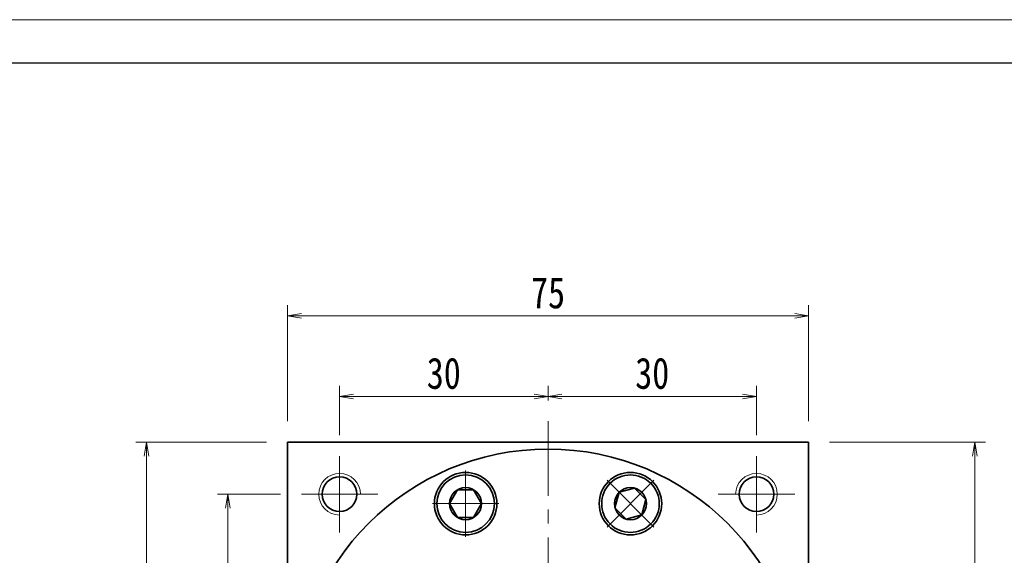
# Model space of a CAD drawing. Header units: millimetres. Extents: x -3 to 542, y 0 to 371.
# Tile 5 of 5: x 270 to 412, y 294 to 371. Entities that reach past the tile are written whole.
import ezdxf

# ---------------------------------------------------------------- set-up
doc = ezdxf.new("R2010")
doc.units = ezdxf.units.MM
doc.linetypes.add('点画线', pattern=[18, 12, -2, 2, -2])
for name, color, linetype, lineweight in [('中心线层', 1, '点画线', 18), ('图框_外框线', 7, 'Continuous', 18), ('尺寸线层', 3, 'Continuous', 18), ('粗实线层', 7, 'Continuous', 35)]:
    doc.layers.add(name, color=color, linetype=linetype, lineweight=lineweight)
doc.styles.add('宋体', font='txt', dxfattribs={"width": 0.8})
doc.dimstyles.new('A水平标注$0', dxfattribs={"dimtxt": 3.5, "dimasz": 2, "dimexe": 1.5, "dimexo": 3, "dimgap": 1.1, "dimtad": 1, "dimtoh": 1, "dimdec": 4, "dimdsep": 46, "dimtxsty": '宋体', "dimblk": 'OPEN', "dimcen": 3, "dimclrd": 3, "dimclre": 3, "dimclrt": 6, "dimadec": 0, "dimazin": 0, "dimtm": 1e-09, "dimtfac": 1, "dimtdec": 4, "dimtix": 1, "dimtmove": 0, "dimatfit": 3, "dimldrblk": 'OPEN', "dimfxl": 0, "dimlwd": 13, "dimlwe": 13, "dimarcsym": 0})

# ---------------------------------------------------------------- blocks, each defined once
blk = doc.blocks.new('_Open')
at = {"color": 0, "linetype": 'ByBlock', "lineweight": -2}
for p, q in [((-1, 0.167), (0, 0)), ((-1, -0.167), (0, 0)), ((0, 0), (-1, 0))]:
    blk.add_line(p, q, dxfattribs=at)
blk = doc.blocks.new('*D19')
at = {"layer": 'Defpoints', "color": 0}
for p in [(315.98, 317.2), (345.98, 313.61), (315.98, 308.61)]:
    blk.add_point(p, dxfattribs=at)
at = {"layer": '尺寸线层', "color": 3, "lineweight": 13}
for p, q in [((315.98, 311.61), (315.98, 318.7)), ((345.98, 316.61), (345.98, 318.7)), ((343.98, 317.2), (317.98, 317.2))]:
    blk.add_line(p, q, dxfattribs=at)
at = {"layer": '尺寸线层', "color": 3, "lineweight": 13, "xscale": 2, "yscale": 2, "zscale": 2, "rotation": 180}
blk.add_blockref('_Open', (315.98, 317.2), dxfattribs=at)
at = {"layer": '尺寸线层', "color": 3, "lineweight": 13, "xscale": 2, "yscale": 2, "zscale": 2}
blk.add_blockref('_Open', (345.98, 317.2), dxfattribs=at)
at = {"layer": '尺寸线层', "color": 6, "insert": (330.98, 320.5), "char_height": 4.5, "attachment_point": 5, "style": '宋体'}
blk.add_mtext('30', dxfattribs=at)
blk = doc.blocks.new('*D20')
at = {"layer": 'Defpoints', "color": 0}
for p in [(375.98, 317.2), (345.98, 313.61), (375.98, 308.61)]:
    blk.add_point(p, dxfattribs=at)
at = {"layer": '尺寸线层', "color": 3, "lineweight": 13}
for p, q in [((345.98, 316.61), (345.98, 318.7)), ((375.98, 311.61), (375.98, 318.7)), ((347.98, 317.2), (373.98, 317.2))]:
    blk.add_line(p, q, dxfattribs=at)
at = {"layer": '尺寸线层', "color": 3, "lineweight": 13, "xscale": 2, "yscale": 2, "zscale": 2, "rotation": 180}
blk.add_blockref('_Open', (345.98, 317.2), dxfattribs=at)
at = {"layer": '尺寸线层', "color": 3, "lineweight": 13, "xscale": 2, "yscale": 2, "zscale": 2}
blk.add_blockref('_Open', (375.98, 317.2), dxfattribs=at)
at = {"layer": '尺寸线层', "color": 6, "insert": (360.98, 320.5), "char_height": 4.5, "attachment_point": 5, "style": '宋体'}
blk.add_mtext('30', dxfattribs=at)
blk = doc.blocks.new('*D21')
at = {"layer": 'Defpoints', "color": 0}
for p in [(308.48, 328.81), (308.48, 310.61), (383.48, 310.61)]:
    blk.add_point(p, dxfattribs=at)
at = {"layer": '尺寸线层', "color": 3, "lineweight": 13}
for p, q in [((308.48, 313.61), (308.48, 330.31)), ((383.48, 313.61), (383.48, 330.31)), ((381.48, 328.81), (310.48, 328.81))]:
    blk.add_line(p, q, dxfattribs=at)
at = {"layer": '尺寸线层', "color": 3, "lineweight": 13, "xscale": 2, "yscale": 2, "zscale": 2, "rotation": 180}
blk.add_blockref('_Open', (308.48, 328.81), dxfattribs=at)
at = {"layer": '尺寸线层', "color": 3, "lineweight": 13, "xscale": 2, "yscale": 2, "zscale": 2}
blk.add_blockref('_Open', (383.48, 328.81), dxfattribs=at)
at = {"layer": '尺寸线层', "color": 6, "insert": (345.98, 332.09), "char_height": 4.5, "attachment_point": 5, "style": '宋体'}
blk.add_mtext('75', dxfattribs=at)
blk = doc.blocks.new('*D22')
at = {"layer": 'Defpoints', "color": 0}
for p in [(308.48, 310.61), (288.18, 235.61), (308.48, 235.61)]:
    blk.add_point(p, dxfattribs=at)
at = {"layer": '尺寸线层', "color": 3, "lineweight": 13}
for p, q in [((305.48, 310.61), (286.68, 310.61)), ((288.18, 308.61), (288.18, 237.61)), ((305.48, 235.61), (286.68, 235.61))]:
    blk.add_line(p, q, dxfattribs=at)
at = {"layer": '尺寸线层', "color": 3, "lineweight": 13, "xscale": 2, "yscale": 2, "zscale": 2}
for p, rotation in [((288.18, 310.61), 90), ((288.18, 235.61), 270)]:
    blk.add_blockref('_Open', p, dxfattribs=dict(at, rotation=rotation))
at = {"layer": '尺寸线层', "color": 6, "insert": (284.9, 273.11), "char_height": 4.5, "attachment_point": 5, "rotation": 90, "style": '宋体'}
blk.add_mtext('75', dxfattribs=at)
blk = doc.blocks.new('*D23')
at = {"layer": 'Defpoints', "color": 0}
for p in [(310.48, 303.11), (299.91, 273.11), (305.48, 273.11)]:
    blk.add_point(p, dxfattribs=at)
at = {"layer": '尺寸线层', "color": 3, "lineweight": 13}
for p, q in [((307.48, 303.11), (298.41, 303.11)), ((299.91, 301.11), (299.91, 275.11)), ((302.48, 273.11), (298.41, 273.11))]:
    blk.add_line(p, q, dxfattribs=at)
at = {"layer": '尺寸线层', "color": 3, "lineweight": 13, "xscale": 2, "yscale": 2, "zscale": 2}
for p, rotation in [((299.91, 303.11), 90), ((299.91, 273.11), 270)]:
    blk.add_blockref('_Open', p, dxfattribs=dict(at, rotation=rotation))
at = {"layer": '尺寸线层', "color": 6, "insert": (296.61, 288.11), "char_height": 4.5, "attachment_point": 5, "rotation": 90, "style": '宋体'}
blk.add_mtext('30', dxfattribs=at)
blk = doc.blocks.new('*X5')
at = {"layer": '中心线层', "linetype": '点画线', "lineweight": 18}
for p, q in [((0, -4.76), (0, 4.76)), ((-4.76, 0), (4.76, 0))]:
    blk.add_line(p, q, dxfattribs=at)
at = {"layer": '粗实线层'}
for p, q in [((-2.31, 0), (-1.15, 2)), ((-1.15, 2), (1.15, 2)), ((2.31, 0), (1.15, 2)), ((2.31, 0), (1.15, 2)), ((-2.31, 0), (-1.15, -2)), ((2.31, 0), (1.15, -2)), ((-1.15, -2), (1.15, -2))]:
    blk.add_line(p, q, dxfattribs=at)
blk.add_circle((0, 0), 2.31, dxfattribs=at)
for start, end in [(0, 180), (180, 360)]:
    blk.add_arc((0, 0), 4.14, start, end, dxfattribs=at)
blk = doc.blocks.new('*D26')
at = {"layer": 'Defpoints', "color": 0}
for p in [(383.48, 310.61), (378.48, 183.61), (407.42, 183.61)]:
    blk.add_point(p, dxfattribs=at)
at = {"layer": '尺寸线层', "color": 3, "lineweight": 13}
for p, q in [((386.48, 310.61), (408.92, 310.61)), ((407.42, 308.61), (407.42, 185.61)), ((381.48, 183.61), (408.92, 183.61))]:
    blk.add_line(p, q, dxfattribs=at)
at = {"layer": '尺寸线层', "color": 3, "lineweight": 13, "xscale": 2, "yscale": 2, "zscale": 2}
for p, rotation in [((407.42, 310.61), 90), ((407.42, 183.61), 270)]:
    blk.add_blockref('_Open', p, dxfattribs=dict(at, rotation=rotation))
at = {"layer": '尺寸线层', "color": 6, "insert": (404.14, 247.11), "char_height": 4.5, "attachment_point": 5, "rotation": 90, "style": '宋体'}
blk.add_mtext('127', dxfattribs=at)

msp = doc.modelspace()

# ---------------------------------------------------------------- linework, layer by layer
at = {"layer": '中心线层'}
for p, q in [((345.98324, 176.90059), (345.98324, 313.61055)), ((315.98324, 297.61055), (315.98324, 308.61055)), ((375.98324, 308.61055), (375.98324, 297.61055)), ((310.48324, 303.11055), (321.48324, 303.11055)), ((370.48324, 303.11055), (381.48324, 303.11055))]:
    msp.add_line(p, q, dxfattribs=at)
at = {"layer": '粗实线层'}
for p, q in [((308.48324, 310.61055), (383.48324, 310.61055)), ((308.48324, 309.71055), (308.48324, 310.61055)), ((308.48324, 310.61055), (308.48324, 235.61055)), ((383.48324, 310.61055), (383.48324, 235.61055))]:
    msp.add_line(p, q, dxfattribs=at)
for centre, radius in [((334.12006, 301.75082), 4.5), ((357.84643, 301.75082), 4.5), ((315.98324, 303.11055), 2.5), ((375.98324, 303.11055), 2.5)]:
    msp.add_circle(centre, radius, dxfattribs=at)
at = {"layer": '粗实线层', "lineweight": 18}
for centre, start, end in [((315.98324, 303.11055), 0, 270), ((375.98324, 303.11055), 270, 180)]:
    msp.add_arc(centre, 3, start, end, dxfattribs=at)

# ---------------------------------------------------------------- dimensions: what is measured, and where the dimension line sits
at = {"layer": '尺寸线层'}
for base, p1, p2, picture, middle in [((308.48324, 328.81309), (383.48324, 310.61055), (308.48324, 310.61055), '*D21', (345.98324, 332.08767)), ((315.98324, 317.20317), (345.98324, 313.61055), (315.98324, 308.61055), '*D19', (330.98324, 320.50289)), ((375.98324, 317.20317), (345.98324, 313.61055), (375.98324, 308.61055), '*D20', (360.98324, 320.50289))]:
    dim = msp.add_linear_dim(base=base, p1=p1, p2=p2, dimstyle='A水平标注$0', override={"dimtxt": 4.5, "dimblk": 'Open', "dimtfill": 1, "dimtfillclr": 256}, dxfattribs=at)
    dim.commit()
    dim.dimension.update_dxf_attribs({"geometry": picture, "text_midpoint": middle})
for base, p1, p2, override, picture, middle in [((288.17676, 235.61055), (308.48324, 310.61055), (308.48324, 235.61055), {"dimtxt": 4.5, "dimblk": 'Open', "dimtfill": 1, "dimtfillclr": 256}, '*D22', (284.90218, 273.11055)), ((407.42499, 183.61055), (383.48324, 310.61055), (378.48324, 183.61055), {"dimtxt": 4.5}, '*D26', (404.13784, 247.11055)), ((299.91086, 273.11055), (310.48324, 303.11055), (305.48324, 273.11055), {"dimtxt": 4.5, "dimblk": 'Open', "dimtfill": 1, "dimtfillclr": 256}, '*D23', (296.61114, 288.11055))]:
    dim = msp.add_linear_dim(base=base, p1=p1, p2=p2, angle=270, dimstyle='A水平标注$0', override=override, dxfattribs=at)
    dim.commit()
    dim.dimension.update_dxf_attribs({"geometry": picture, "text_midpoint": middle})

# ---------------------------------------------------------------- next in the draw order: wipeouts: each hides what was drawn before it
for points in [[(338.26006, 301.75082), (338.25999, 301.77508), (338.25977, 301.79934), (338.25942, 301.8236), (338.25892, 301.84786), (338.25828, 301.87211), (338.2575, 301.89637), (338.25657, 301.92061), (338.25551, 301.94485), (338.2543, 301.96908), (338.25295, 301.99331), (338.25146, 302.01753), (338.24982, 302.04173), (338.24805, 302.06593), (338.24613, 302.09012), (338.24407, 302.11429), (338.24187, 302.13846), (338.23953, 302.16261), (338.23704, 302.18674), (338.23442, 302.21086), (338.23165, 302.23497), (338.22874, 302.25906), (338.22569, 302.28313), (338.2225, 302.30718), (338.21917, 302.33121), (338.2157, 302.35523), (338.21209, 302.37922), (338.20833, 302.40319), (338.20444, 302.42714), (338.20041, 302.45106), (338.19623, 302.47497), (338.19623, 302.47497), (338.15817, 302.66365), (338.11137, 302.85037), (338.05595, 303.03471), (337.99201, 303.21627), (337.91971, 303.39466), (337.83919, 303.5695), (337.75064, 303.74041), (337.65423, 303.90702), (337.55018, 304.06897), (337.43872, 304.2259), (337.32009, 304.37749), (337.19454, 304.52339), (337.06234, 304.6633), (336.92378, 304.79692), (336.77916, 304.92395), (336.62879, 305.04412), (336.47299, 305.15718), (336.31211, 305.26286), (336.1465, 305.36096), (335.9765, 305.45125), (335.80249, 305.53354), (335.62484, 305.60766), (335.44393, 305.67344), (335.26017, 305.73073), (335.07394, 305.77943), (334.88565, 305.81941), (334.69571, 305.8506), (334.50451, 305.87293), (334.31249, 305.88634), (334.12006, 305.89082), (334.12006, 305.89082), (333.92762, 305.88634), (333.7356, 305.87293), (333.54441, 305.8506), (333.35446, 305.81941), (333.16617, 305.77943), (332.97994, 305.73073), (332.79618, 305.67344), (332.61528, 305.60766), (332.43763, 305.53354), (332.26361, 305.45125), (332.09362, 305.36096), (331.928, 305.26286), (331.76712, 305.15718), (331.61133, 305.04412), (331.46096, 304.92395), (331.31634, 304.79692), (331.17778, 304.6633), (331.04558, 304.52339), (330.92002, 304.37749), (330.80139, 304.2259), (330.68993, 304.06897), (330.58588, 303.90702), (330.48948, 303.74041), (330.40092, 303.5695), (330.3204, 303.39466), (330.2481, 303.21627), (330.18417, 303.03471), (330.12874, 302.85037), (330.08195, 302.66365), (330.04388, 302.47497), (330.04388, 302.47497), (330.03971, 302.45106), (330.03567, 302.42714), (330.03178, 302.40319), (330.02803, 302.37922), (330.02441, 302.35523), (330.02094, 302.33121), (330.01761, 302.30718), (330.01442, 302.28313), (330.01137, 302.25906), (330.00846, 302.23497), (330.0057, 302.21086), (330.00307, 302.18674), (330.00059, 302.16261), (329.99824, 302.13846), (329.99604, 302.11429), (329.99398, 302.09012), (329.99207, 302.06593), (329.99029, 302.04173), (329.98866, 302.01753), (329.98716, 301.99331), (329.98581, 301.96908), (329.98461, 301.94485), (329.98354, 301.92061), (329.98262, 301.89637), (329.98183, 301.87211), (329.98119, 301.84786), (329.9807, 301.8236), (329.98034, 301.79934), (329.98013, 301.77508), (329.98006, 301.75082), (329.98006, 301.75082), (329.98573, 301.53415), (330.00274, 301.31807), (330.03103, 301.10318), (330.07053, 300.89006), (330.12112, 300.67931), (330.18268, 300.47149), (330.25503, 300.26717), (330.33798, 300.06693), (330.43129, 299.8713), (330.53471, 299.68082), (330.64796, 299.49601), (330.77073, 299.31739), (330.90267, 299.14543), (331.04344, 298.98062), (331.19263, 298.82339), (331.34986, 298.6742), (331.51467, 298.53343), (331.68663, 298.40149), (331.86525, 298.27872), (332.05006, 298.16547), (332.24054, 298.06205), (332.43617, 297.96874), (332.63641, 297.88579), (332.84073, 297.81344), (333.04855, 297.75188), (333.2593, 297.70129), (333.47242, 297.66179), (333.68731, 297.6335), (333.90339, 297.61649), (334.12006, 297.61082), (334.12006, 297.61082), (334.33673, 297.61649), (334.5528, 297.6335), (334.76769, 297.66179), (334.98081, 297.70129), (335.19157, 297.75188), (335.39939, 297.81344), (335.6037, 297.88579), (335.80395, 297.96874), (335.99958, 298.06205), (336.19006, 298.16547), (336.37486, 298.27872), (336.55349, 298.40149), (336.72544, 298.53343), (336.89026, 298.6742), (337.04748, 298.82339), (337.19668, 298.98062), (337.33744, 299.14543), (337.46939, 299.31739), (337.59215, 299.49601), (337.7054, 299.68082), (337.80882, 299.8713), (337.90213, 300.06693), (337.98508, 300.26717), (338.05743, 300.47149), (338.11899, 300.67931), (338.16959, 300.89006), (338.20909, 301.10318), (338.23738, 301.31807), (338.25438, 301.53415)], [(360.77385, 298.82339), (360.79096, 298.8406), (360.80796, 298.85791), (360.82487, 298.87531), (360.84167, 298.89282), (360.85837, 298.91042), (360.87496, 298.92812), (360.89145, 298.94592), (360.90784, 298.96381), (360.92412, 298.9818), (360.94029, 298.99989), (360.95636, 299.01807), (360.97232, 299.03634), (360.98818, 299.05471), (361.00393, 299.07317), (361.01956, 299.09172), (361.03509, 299.11036), (361.05051, 299.12909), (361.06582, 299.14791), (361.08102, 299.16683), (361.09611, 299.18583), (361.11109, 299.20492), (361.12595, 299.22409), (361.1407, 299.24336), (361.15534, 299.26271), (361.16987, 299.28214), (361.18428, 299.30166), (361.19858, 299.32127), (361.21276, 299.34095), (361.22682, 299.36072), (361.24077, 299.38058), (361.24077, 299.38058), (361.34728, 299.54092), (361.44621, 299.70603), (361.53737, 299.87557), (361.62055, 300.04916), (361.69556, 300.22643), (361.76226, 300.40699), (361.82049, 300.59046), (361.87013, 300.77644), (361.91108, 300.96453), (361.94323, 301.15431), (361.96653, 301.34539), (361.98092, 301.53734), (361.98638, 301.72975), (361.98288, 301.92221), (361.97044, 302.11429), (361.94909, 302.3056), (361.91887, 302.4957), (361.87984, 302.68419), (361.8321, 302.87066), (361.77573, 303.05472), (361.71088, 303.23595), (361.63767, 303.41398), (361.55626, 303.5884), (361.46684, 303.75886), (361.36959, 303.92497), (361.26472, 304.08639), (361.15246, 304.24276), (361.03305, 304.39373), (360.90676, 304.539), (360.77385, 304.67824), (360.77385, 304.67824), (360.63461, 304.81115), (360.48935, 304.93744), (360.33837, 305.05685), (360.182, 305.1691), (360.02059, 305.27397), (359.85447, 305.37122), (359.68402, 305.46065), (359.50959, 305.54206), (359.33156, 305.61527), (359.15033, 305.68012), (358.96628, 305.73648), (358.7798, 305.78423), (358.59131, 305.82325), (358.40121, 305.85348), (358.20991, 305.87483), (358.01782, 305.88727), (357.82536, 305.89076), (357.63295, 305.88531), (357.441, 305.87092), (357.24993, 305.84762), (357.06014, 305.81546), (356.87206, 305.77452), (356.68608, 305.72488), (356.50261, 305.66665), (356.32204, 305.59995), (356.14477, 305.52493), (355.97118, 305.44176), (355.80165, 305.3506), (355.63653, 305.25166), (355.47619, 305.14516), (355.47619, 305.14516), (355.45634, 305.13121), (355.43657, 305.11714), (355.41688, 305.10296), (355.39728, 305.08867), (355.37776, 305.07426), (355.35832, 305.05973), (355.33897, 305.04509), (355.31971, 305.03034), (355.30053, 305.01548), (355.28144, 305.0005), (355.26244, 304.98541), (355.24353, 304.97021), (355.2247, 304.9549), (355.20597, 304.93948), (355.18733, 304.92395), (355.16878, 304.90831), (355.15032, 304.89257), (355.13195, 304.87671), (355.11368, 304.86075), (355.0955, 304.84468), (355.07742, 304.82851), (355.05943, 304.81222), (355.04153, 304.79584), (355.02374, 304.77935), (355.00603, 304.76275), (354.98843, 304.74605), (354.97093, 304.72925), (354.95352, 304.71235), (354.93621, 304.69534), (354.91901, 304.67824), (354.91901, 304.67824), (354.76981, 304.52102), (354.62904, 304.3562), (354.4971, 304.18425), (354.37433, 304.00562), (354.26108, 303.82082), (354.15766, 303.63034), (354.06435, 303.43471), (353.98141, 303.23446), (353.90906, 303.03015), (353.8475, 302.82233), (353.7969, 302.61157), (353.7574, 302.39845), (353.72911, 302.18356), (353.7121, 301.96749), (353.70643, 301.75082), (353.7121, 301.53415), (353.72911, 301.31807), (353.7574, 301.10318), (353.7969, 300.89006), (353.8475, 300.67931), (353.90906, 300.47149), (353.98141, 300.26717), (354.06435, 300.06693), (354.15766, 299.8713), (354.26108, 299.68082), (354.37433, 299.49601), (354.4971, 299.31739), (354.62904, 299.14543), (354.76981, 298.98062), (354.91901, 298.82339), (354.91901, 298.82339), (355.07623, 298.6742), (355.24104, 298.53343), (355.413, 298.40149), (355.59162, 298.27872), (355.77643, 298.16547), (355.96691, 298.06205), (356.16254, 297.96874), (356.36279, 297.88579), (356.5671, 297.81344), (356.77492, 297.75188), (356.98567, 297.70129), (357.19879, 297.66179), (357.41368, 297.6335), (357.62976, 297.61649), (357.84643, 297.61082), (358.0631, 297.61649), (358.27918, 297.6335), (358.49407, 297.66179), (358.70718, 297.70129), (358.91794, 297.75188), (359.12576, 297.81344), (359.33007, 297.88579), (359.53032, 297.96874), (359.72595, 298.06205), (359.91643, 298.16547), (360.10123, 298.27872), (360.27986, 298.40149), (360.45182, 298.53343), (360.61663, 298.6742)]]:
    msp.add_wipeout(points).dxf.layer = '粗实线层'

# ---------------------------------------------------------------- next in the draw order: linework, layer by layer
at = {"layer": '图框_外框线', "color": 3}
msp.add_lwpolyline([(0, 0), (525.26866, 0), (525.26866, 371.43998), (0, 371.43998)], close=True, dxfattribs=at)
at = {"layer": '图框_外框线', "color": 3, "lineweight": 25}
msp.add_lwpolyline([(31.26599, 6.2532), (519.01546, 6.2532), (519.01546, 365.18678), (31.26599, 365.18678)], close=True, dxfattribs=at)
at = {"layer": '粗实线层'}
msp.add_circle((345.98324, 273.11055), 36.5, dxfattribs=at)

# ---------------------------------------------------------------- next in the draw order: block references
at = {"layer": '粗实线层', "rotation": 315.0000000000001}
msp.add_blockref('*X5', (357.84643, 301.75082), dxfattribs=at)
at = {"layer": '粗实线层'}
msp.add_blockref('*X5', (334.12006, 301.75082), dxfattribs=at)

doc.saveas('drawing.dxf')
